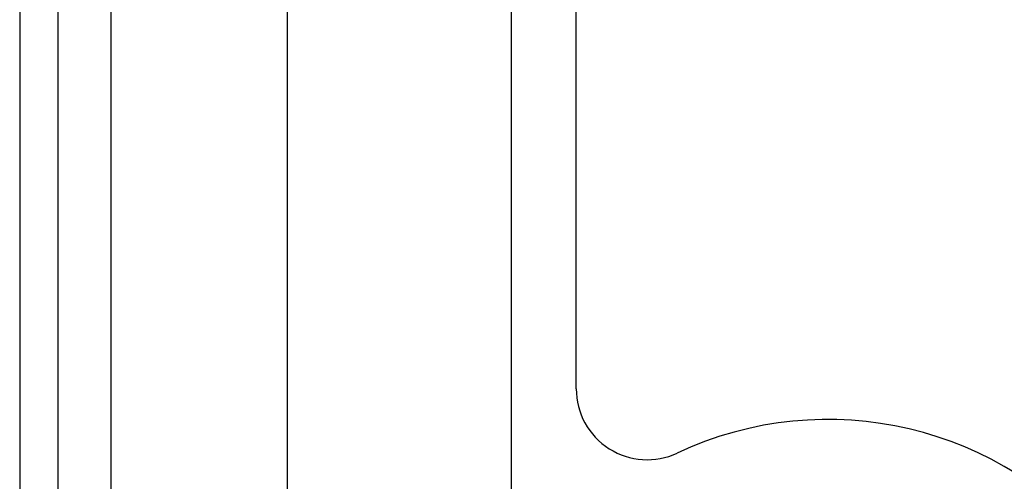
# Model space of a CAD drawing. Header units: inches. Extents: x 4 to 134, y 7 to 73.
# Tile 45 of 104: x 3.911 to 5.646, y 47.839 to 48.653. Entities that reach past the tile are written whole.
import ezdxf

# ---------------------------------------------------------------- set-up
doc = ezdxf.new("R2010")
doc.units = ezdxf.units.IN
doc.header["$MEASUREMENT"] = 0
doc.layers.add('Visible Edges(ANSI)', color=7, linetype='Continuous', lineweight=25)
doc.layers.add('Visible Tangent Edges(ANSI)', color=7, linetype='Continuous', lineweight=25)

msp = doc.modelspace()

# ---------------------------------------------------------------- linework, layer by layer
at = {"layer": 'Visible Edges(ANSI)'}
for p, q in [((3.9113, 51.4124), (3.9113, 15.9314)), ((3.9793, 15.9314), (3.9793, 51.4124)), ((4.3833, 47.7073), (4.3833, 50.755)), ((4.777, 50.755), (4.777, 47.7073)), ((4.8918, 48.0024), (4.8918, 49.4313))]:
    msp.add_line(p, q, dxfattribs=at)
for centre, radius, start, end in [((5.0168, 48.0024), 0.125, 180, 295.1296), ((5.3353, 47.3234), 0.625, 244.8704, 115.1296)]:
    msp.add_arc(centre, radius, start, end, dxfattribs=at)
at = {"layer": 'Visible Tangent Edges(ANSI)'}
msp.add_line((4.0723, 15.9314), (4.0723, 51.4124), dxfattribs=at)

doc.saveas('drawing.dxf')
